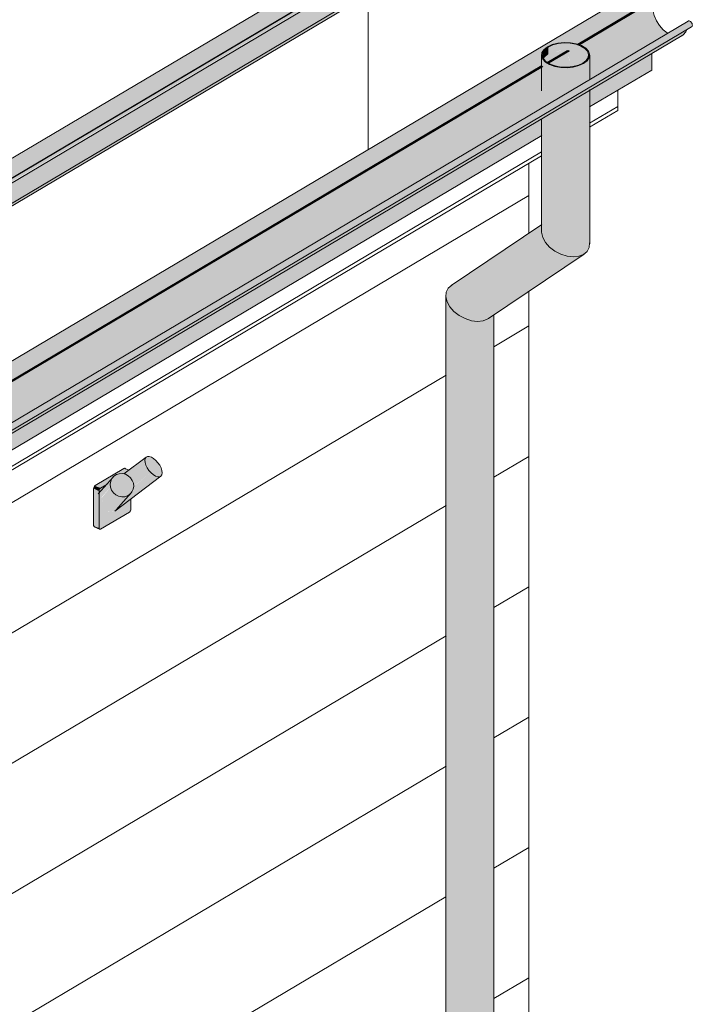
# Model space of a CAD drawing. Header units: centimetres. Extents: x 376 to 4434, y -323 to 48730.
# Tile 44 of 45: x 4249 to 4389, y 48153 to 48357. Entities that reach past the tile are written whole.
import ezdxf

# ---------------------------------------------------------------- set-up
doc = ezdxf.new("R2010")
doc.units = ezdxf.units.CM
for name, color, linetype, lineweight in [('A-GENM', 7, 'Continuous', 5), ('A-ROOF', 7, 'Continuous', 5), ('A-ROOF-OTLN', 7, 'Continuous', 5), ('A-ROOF-PATT', 7, 'Continuous', 50), ('A-WALL', 7, 'Continuous', 35), ('A-WALL-PATT', 7, 'Continuous', 35), ('P-PIPE', 7, 'Continuous', 5)]:
    doc.layers.add(name, color=color, linetype=linetype, lineweight=lineweight)

# ---------------------------------------------------------------- blocks, each defined once
blk = doc.blocks.new('Uchwyt na flagę - Typ 1-9009511-_3D_ Kopia 1')
at = {"layer": 'A-GENM', "true_color": 0x7f7f7f}
for points in [[(-6437.05, 48260.76), (-6433.45, 48263.5), (-6434.25, 48264.52), (-6434.7, 48265.61), (-6434.69, 48266.48), (-6434.76, 48266.55), (-6438.95, 48263.22), (-6438.49, 48263.04), (-6438.08, 48262.79), (-6437.44, 48262.08), (-6437.27, 48261.74), (-6437.09, 48261.13)], [(-6432.08, 48262.68), (-6431.38, 48262.87), (-6431.22, 48263.11), (-6431.15, 48263.49), (-6431.41, 48264.55), (-6432.03, 48265.59), (-6432.92, 48266.46), (-6433.88, 48266.88), (-6434.53, 48266.7), (-6434.69, 48266.48), (-6434.68, 48265.54), (-6434.5, 48265.02), (-6433.83, 48263.92), (-6433.45, 48263.5), (-6432.5, 48262.82)], [(-6443.92, 48260.33), (-6442.61, 48261.13), (-6440.91, 48262.93), (-6440.29, 48263.22), (-6440.05, 48263.3), (-6438.97, 48263.34), (-6438.2, 48263.98), (-6439.08, 48264.39), (-6445.04, 48260.85), (-6444.25, 48260.49)], [(-6443.71, 48258.43), (-6441.86, 48260.54), (-6441.85, 48261.56), (-6441.75, 48261.88), (-6441.6, 48262.25), (-6443.3, 48260.22), (-6443.57, 48259.49), (-6443.69, 48258.64)], [(-6439.55, 48258.5), (-6438.92, 48258.53), (-6438, 48258.93), (-6437.63, 48259.27), (-6437.24, 48259.89), (-6437.09, 48260.42), (-6437.09, 48261.13), (-6437.27, 48261.74), (-6437.52, 48262.19), (-6437.82, 48262.56), (-6438.57, 48263.08), (-6439.09, 48263.25), (-6439.59, 48263.32), (-6440.29, 48263.22), (-6440.91, 48262.93), (-6441.23, 48262.68), (-6441.6, 48262.21), (-6441.89, 48261.33), (-6441.92, 48261.1), (-6441.75, 48260.21), (-6441.47, 48259.67), (-6440.9, 48259.05), (-6440.41, 48258.76), (-6439.91, 48258.58), (-6439.68, 48258.53)], [(-6440.93, 48255.63), (-6440.04, 48256.24), (-6431.7, 48262.68), (-6432.08, 48262.68), (-6432.52, 48262.83), (-6433.45, 48263.5), (-6437.05, 48260.7), (-6437.26, 48259.85), (-6437.63, 48259.27), (-6440.76, 48255.77), (-6440.93, 48255.63)], [(-6438.16, 48263.96), (-6438.1, 48264.01), (-6438.2, 48263.98)], [(-6444.25, 48252.05), (-6444.25, 48259.71), (-6445.37, 48260.23), (-6445.37, 48252.57)], [(-6444.25, 48259.71), (-6444.15, 48260.07), (-6444.04, 48260.39), (-6445.13, 48260.79), (-6445.33, 48260.47), (-6445.33, 48260.21), (-6444.42, 48259.79)], [(-6443.92, 48251.82), (-6437.92, 48255.42), (-6437.63, 48255.98), (-6437.63, 48258.08), (-6441.31, 48255.4), (-6442.01, 48255.38), (-6442.34, 48255.49), (-6442.97, 48256.05), (-6443.28, 48256.55), (-6443.56, 48257.34), (-6443.69, 48258.3), (-6443.66, 48258.93), (-6443.57, 48259.49), (-6443.22, 48260.39), (-6443.15, 48260.53), (-6442.96, 48260.9), (-6443.92, 48260.33), (-6444.25, 48259.49), (-6444.25, 48252.05)], [(-6441.79, 48255.33), (-6441.16, 48255.49), (-6440.69, 48255.85), (-6438, 48258.93), (-6438.33, 48258.72), (-6439.36, 48258.51), (-6439.91, 48258.58), (-6440.43, 48258.77), (-6440.79, 48258.95), (-6441.48, 48259.69), (-6441.75, 48260.21), (-6441.85, 48260.5), (-6443.69, 48258.3), (-6443.51, 48257.14), (-6443.22, 48256.43), (-6442.86, 48255.91), (-6442.75, 48255.78), (-6442.01, 48255.38), (-6441.83, 48255.34)], [(-6444.2, 48251.86), (-6444.25, 48252.05), (-6445.36, 48252.47), (-6445.33, 48252.38), (-6444.24, 48251.88)]]:
    blk.add_hatch(color=8, dxfattribs=at).paths.add_polyline_path(points)
at = {"layer": 'A-GENM'}
for p, q in [((-6434.47, 48266.77), (-6439.09, 48263.25)), ((-6445.04, 48260.85), (-6439.08, 48264.39)), ((-6438.05, 48264.04), (-6438.87, 48264.42)), ((-6441.34, 48262.58), (-6444.43, 48259.14)), ((-6440.96, 48255.54), (-6431.44, 48262.8)), ((-6445.37, 48252.57), (-6445.37, 48260.23)), ((-6442.65, 48261.08), (-6443.92, 48260.33)), ((-6444.25, 48259.71), (-6444.25, 48252.05)), ((-6440.71, 48255.8), (-6437.62, 48259.24)), ((-6437.63, 48255.98), (-6437.63, 48258.08)), ((-6443.92, 48251.82), (-6437.96, 48255.35)), ((-6445.25, 48252.31), (-6444.13, 48251.79))]:
    blk.add_line(p, q, dxfattribs=at)
for points in [[(-6432.46, 48266.07, 0), (-6432.92, 48266.46, 0), (-6433.39, 48266.74, 0), (-6433.83, 48266.89, 0), (-6434.21, 48266.89, 0), (-6434.5, 48266.75, 0), (-6434.69, 48266.48, 0), (-6434.76, 48266.09, 0), (-6434.7, 48265.61, 0), (-6434.53, 48265.07, 0), (-6434.25, 48264.52, 0), (-6433.88, 48263.98, 0), (-6433.45, 48263.5, 0)], [(-6439.08, 48264.39, 0), (-6438.99, 48264.43, 0), (-6438.91, 48264.43, 0), (-6438.85, 48264.4, 0), (-6438.79, 48264.35, 0)], [(-6433.45, 48263.5, 0), (-6432.99, 48263.11, 0), (-6432.52, 48262.83, 0), (-6432.08, 48262.68, 0), (-6431.7, 48262.68, 0), (-6431.41, 48262.82, 0), (-6431.22, 48263.1, 0), (-6431.15, 48263.49, 0), (-6431.21, 48263.97, 0), (-6431.38, 48264.5, 0), (-6431.66, 48265.05, 0), (-6432.03, 48265.59, 0), (-6432.46, 48266.07, 0)], [(-6437.11, 48261.33, 0), (-6437.34, 48261.93, 0), (-6437.71, 48262.47, 0), (-6438.2, 48262.89, 0), (-6438.78, 48263.19, 0), (-6439.41, 48263.32, 0), (-6440.05, 48263.3, 0), (-6440.64, 48263.11, 0), (-6441.16, 48262.77, 0), (-6441.56, 48262.3, 0), (-6441.82, 48261.74, 0), (-6441.92, 48261.13, 0), (-6441.85, 48260.5, 0)], [(-6445.37, 48260.23, 0), (-6445.36, 48260.35, 0), (-6445.33, 48260.47, 0), (-6445.28, 48260.59, 0), (-6445.21, 48260.7, 0), (-6445.13, 48260.79, 0), (-6445.04, 48260.85, 0)], [(-6443.92, 48260.33, 0), (-6444, 48260.27, 0), (-6444.08, 48260.18, 0), (-6444.15, 48260.07, 0), (-6444.2, 48259.95, 0), (-6444.24, 48259.83, 0), (-6444.25, 48259.71, 0)], [(-6441.85, 48260.5, 0), (-6441.63, 48259.89, 0), (-6441.26, 48259.36, 0), (-6440.76, 48258.93, 0), (-6440.18, 48258.64, 0), (-6439.55, 48258.5, 0), (-6438.92, 48258.53, 0), (-6438.33, 48258.72, 0), (-6437.81, 48259.06, 0), (-6437.41, 48259.52, 0), (-6437.15, 48260.08, 0), (-6437.05, 48260.7, 0), (-6437.11, 48261.33, 0)], [(-6437.96, 48255.35, 0), (-6437.87, 48255.42, 0), (-6437.79, 48255.51, 0), (-6437.72, 48255.62, 0), (-6437.67, 48255.74, 0), (-6437.64, 48255.86, 0), (-6437.63, 48255.98, 0)], [(-6445.21, 48252.3, 0), (-6445.28, 48252.33, 0), (-6445.33, 48252.38, 0), (-6445.36, 48252.47, 0), (-6445.37, 48252.57, 0)], [(-6444.25, 48252.05, 0), (-6444.24, 48251.94, 0), (-6444.2, 48251.86, 0), (-6444.15, 48251.8, 0), (-6444.08, 48251.78, 0), (-6444, 48251.78, 0), (-6443.92, 48251.82, 0)]]:
    blk.add_polyline3d(points, dxfattribs=at)
blk = doc.blocks.new('Construction_Roof-Accessories_Lindab_SNO_KOTEGL - Construction_Roof-Accessories_Lindab_SNO-V23-_3D_ Kopia 1')
at = {"layer": 'A-GENM', "true_color": 0x383e42}
for points in [[(-6483.93, 48311.8), (-6364.71, 48382.52), (-6367.15, 48384.98), (-6486.37, 48314.26), (-6484.27, 48312.14)], [(-6483.13, 48311.52), (-6363.91, 48382.24), (-6364.02, 48382.86), (-6483.24, 48312.14), (-6483.15, 48311.63)], [(-6483.22, 48311.23), (-6363.91, 48382.11), (-6363.91, 48382.24), (-6483.13, 48311.4), (-6483.17, 48311.28)], [(-6488.55, 48303.84), (-6369.33, 48374.56), (-6371.64, 48377.42), (-6490.86, 48306.7), (-6489.66, 48305.21)], [(-6488.5, 48303.28), (-6369.2, 48374.14), (-6369.27, 48374.48), (-6369.35, 48374.55), (-6488.49, 48303.75), (-6488.44, 48303.37), (-6488.49, 48303.29)], [(-6486.37, 48314.26), (-6394.43, 48368.97), (-6486.41, 48314.29), (-6486.39, 48314.28)]]:
    blk.add_hatch(color=250, dxfattribs=at).paths.add_polyline_path(points)
at = {"layer": 'A-GENM', "color": 250, "true_color": 0x2a2a2a}
for p, q in [((-6367.35, 48385.04), (-6486.57, 48314.32)), ((-6367.15, 48384.98), (-6364.71, 48382.52)), ((-6483.33, 48312.16), (-6364.11, 48382.88)), ((-6483.24, 48312.14), (-6364.02, 48382.86)), ((-6364.11, 48382.88), (-6364.02, 48382.86)), ((-6364.02, 48382.86), (-6363.91, 48382.24)), ((-6483.23, 48311.23), (-6364.01, 48381.95)), ((-6371.65, 48377.44), (-6369.33, 48374.56)), ((-6488.55, 48303.84), (-6369.33, 48374.56)), ((-6488.52, 48303.27), (-6369.3, 48373.99)), ((-6483.93, 48311.8), (-6486.37, 48314.26)), ((-6483.24, 48312.14), (-6483.33, 48312.16)), ((-6483.13, 48311.52), (-6483.24, 48312.14)), ((-6488.55, 48303.84), (-6490.87, 48306.72))]:
    blk.add_line(p, q, dxfattribs=at)
for points in [[(-6367.36, 48385.03, 0), (-6367.32, 48385.05, 0), (-6367.28, 48385.05, 0), (-6367.24, 48385.04, 0), (-6367.19, 48385.02, 0), (-6367.15, 48384.98, 0)], [(-6363.91, 48382.24, 0), (-6363.91, 48382.15, 0), (-6363.92, 48382.07, 0), (-6363.95, 48382.01, 0), (-6364, 48381.96, 0), (-6364.01, 48381.95, 0)], [(-6369.33, 48374.56, 0), (-6369.27, 48374.48, 0), (-6369.23, 48374.38, 0), (-6369.2, 48374.29, 0), (-6369.2, 48374.2, 0), (-6369.21, 48374.11, 0), (-6369.24, 48374.05, 0), (-6369.28, 48374, 0), (-6369.3, 48373.99, 0)], [(-6486.37, 48314.26, 0), (-6486.41, 48314.29, 0), (-6486.46, 48314.32, 0), (-6486.5, 48314.33, 0), (-6486.54, 48314.33, 0), (-6486.58, 48314.31, 0)], [(-6483.23, 48311.23, 0), (-6483.22, 48311.23, 0), (-6483.17, 48311.28, 0), (-6483.14, 48311.35, 0), (-6483.13, 48311.43, 0), (-6483.13, 48311.52, 0)], [(-6488.52, 48303.27, 0), (-6488.5, 48303.28, 0), (-6488.46, 48303.32, 0), (-6488.43, 48303.39, 0), (-6488.42, 48303.47, 0), (-6488.42, 48303.56, 0), (-6488.45, 48303.66, 0), (-6488.49, 48303.75, 0), (-6488.55, 48303.84, 0)]]:
    blk.add_polyline3d(points, dxfattribs=at)
blk = doc.blocks.new('ARu Rura spustowa okrągła ___FK_04_0 - Na ziemię _φ10_-9218120-_3D_ Kopia 1')
at = {"layer": 'P-PIPE', "true_color": 0x383e42}
h = blk.add_hatch(color=250, dxfattribs=at)
h.paths.add_polyline_path([(-6347.14, 48347.49), (-6345.31, 48347.76), (-6344.27, 48348.11), (-6343.44, 48348.57), (-6342.89, 48349.05), (-6342.54, 48349.61), (-6342.49, 48350.37), (-6342.89, 48351.14), (-6343.63, 48351.77), (-6344.58, 48352.23), (-6345.88, 48352.57), (-6346.61, 48352.68), (-6347.75, 48352.72), (-6349.42, 48352.49), (-6350.61, 48352.11), (-6351.28, 48351.77), (-6351.95, 48351.23), (-6352.35, 48350.61), (-6352.44, 48349.95), (-6352.1, 48349.18), (-6351.39, 48348.52), (-6350.34, 48347.99), (-6349.12, 48347.66), (-6348.4, 48347.54), (-6347.31, 48347.5)])
h.paths.add_polyline_path([(-6347.15, 48347.59), (-6349.07, 48347.76), (-6350.23, 48348.08), (-6351.11, 48348.51), (-6351.61, 48348.9), (-6352.06, 48349.47), (-6352.24, 48349.95), (-6352.15, 48350.61), (-6351.72, 48351.25), (-6351.04, 48351.77), (-6349.76, 48352.29), (-6348.97, 48352.49), (-6347.74, 48352.62), (-6345.83, 48352.45), (-6344.7, 48352.15), (-6343.94, 48351.79), (-6343.16, 48351.2), (-6342.89, 48350.91), (-6342.66, 48350.26), (-6342.76, 48349.59), (-6343.21, 48348.94), (-6344.27, 48348.25), (-6345.31, 48347.88), (-6346.61, 48347.65), (-6347.14, 48347.6)])
for points in [[(-6346.1, 48347.7), (-6345.31, 48347.88), (-6344.27, 48348.25), (-6343.51, 48348.71), (-6342.97, 48349.26), (-6342.74, 48349.61), (-6342.71, 48350.4), (-6342.92, 48350.94), (-6343.54, 48351.56), (-6344.7, 48352.15), (-6345.83, 48352.45), (-6346.61, 48352.58), (-6348.19, 48352.57), (-6349.03, 48352.48), (-6350.21, 48352.16), (-6351.04, 48351.77), (-6351.04, 48350.26), (-6349.68, 48350.8), (-6348.97, 48350.98), (-6347.08, 48351.08), (-6347.02, 48350.94), (-6346.61, 48351.06), (-6346.54, 48351.03), (-6346.82, 48350.08), (-6346.61, 48348.79), (-6346.11, 48347.72)], [(-6352, 48349.32), (-6351.61, 48349.81), (-6351.04, 48350.26), (-6351.04, 48351.77), (-6351.93, 48350.94), (-6352.15, 48350.61), (-6352.16, 48349.75), (-6352.06, 48349.47)], [(-6365.72, 48294.89), (-6364.47, 48295.05), (-6363.36, 48295.55), (-6343.7, 48308.77), (-6344.86, 48308.37), (-6345.86, 48308.26), (-6347.14, 48308.41), (-6348.98, 48309.11), (-6350.09, 48309.79), (-6350.76, 48310.31), (-6351.61, 48311.28), (-6352.29, 48312.75), (-6352.44, 48313.36), (-6352.44, 48314.94), (-6371.79, 48301.78), (-6372.21, 48300.96), (-6372.3, 48299.99), (-6372.05, 48298.96), (-6371.48, 48297.92), (-6370.62, 48296.94), (-6369.54, 48296.1), (-6368.31, 48295.46), (-6366.79, 48295.02)], [(-6372.05, 48097.53), (-6370.62, 48097.96), (-6367.11, 48099.48), (-6364.55, 48100.76), (-6363.57, 48101.4), (-6363.57, 48295.41), (-6364.55, 48295.02), (-6365.72, 48294.89), (-6367.11, 48295.08), (-6368.84, 48295.74), (-6369.96, 48296.43), (-6370.91, 48297.27), (-6371.61, 48298.15), (-6372.05, 48298.96), (-6372.3, 48299.99), (-6372.3, 48097.55), (-6372.1, 48097.53)], [(-6363.57, 48101.32), (-6362.37, 48102.21), (-6362.32, 48102.3), (-6362.41, 48296.18), (-6363.57, 48295.41), (-6363.57, 48101.4)]]:
    blk.add_hatch(color=250, dxfattribs=at).paths.add_polyline_path(points)
h = blk.add_hatch(color=250, dxfattribs=at)
h.paths.add_polyline_path([(-6345.86, 48308.26), (-6344.57, 48308.43), (-6343.7, 48308.77), (-6343.7, 48342.06), (-6352.28, 48336.97), (-6352.3, 48333.51), (-6352.44, 48333.43), (-6352.33, 48312.9), (-6352.19, 48312.32), (-6351.3, 48310.93), (-6350.4, 48310.03), (-6349.31, 48309.28), (-6347.82, 48308.63), (-6346.61, 48308.35)])
h.paths.add_polyline_path([(-6349.46, 48340.89), (-6343.7, 48344.41), (-6343.7, 48348.37), (-6344.69, 48347.92), (-6346.61, 48347.54), (-6347.36, 48347.5), (-6349.16, 48347.67), (-6350.34, 48347.99), (-6351.24, 48348.43), (-6351.61, 48348.66), (-6352.21, 48349.35), (-6352.44, 48349.62), (-6352.33, 48348.14), (-6352.19, 48347.47), (-6352.21, 48345.83), (-6352.07, 48344.67), (-6351.61, 48343.04), (-6350.9, 48341.9), (-6350.56, 48341.52), (-6349.6, 48340.91)])
h = blk.add_hatch(color=250, dxfattribs=at)
h.paths.add_polyline_path([(-6343.7, 48308.77), (-6342.89, 48309.55), (-6342.52, 48310.45), (-6342.46, 48311.37), (-6342.55, 48342.74), (-6343.7, 48342.06), (-6343.7, 48309.04)])
h.paths.add_polyline_path([(-6343.7, 48344.3), (-6342.46, 48345.18), (-6342.55, 48349.59), (-6342.97, 48348.94), (-6343.7, 48348.29), (-6343.7, 48344.41)])
at = {"layer": 'P-PIPE'}
for p, q in [((-6352.45, 48350.11), (-6352.45, 48342.7)), ((-6342.45, 48345.03), (-6342.45, 48350.11)), ((-6342.45, 48310.95), (-6342.45, 48343)), ((-6352.45, 48336.88), (-6352.45, 48313.6)), ((-6352.36, 48314.99), (-6371.2, 48302.32)), ((-6363.42, 48295.5), (-6343.56, 48308.86)), ((-6372.31, 48300.23), (-6372.31, 48097.58)), ((-6363.57, 48295.41), (-6363.42, 48295.5)), ((-6362.31, 48102.27), (-6362.31, 48296.27))]:
    blk.add_line(p, q, dxfattribs=at)
for points in [[(-6343.7, 48348.37, 0), (-6342.97, 48348.94, 0), (-6342.55, 48349.59, 0), (-6342.46, 48350.27, 0), (-6342.71, 48350.94, 0), (-6343.28, 48351.56, 0), (-6344.13, 48352.07, 0), (-6345.22, 48352.45, 0), (-6346.45, 48352.68, 0), (-6347.75, 48352.72, 0), (-6349.03, 48352.59, 0), (-6350.21, 48352.29, 0), (-6351.19, 48351.84, 0)], [(-6351.04, 48351.77, 0), (-6350.1, 48352.21, 0), (-6348.97, 48352.49, 0), (-6347.74, 48352.62, 0), (-6346.49, 48352.57, 0), (-6345.31, 48352.36, 0), (-6344.27, 48351.99, 0), (-6343.44, 48351.5, 0), (-6342.89, 48350.91, 0), (-6342.66, 48350.26, 0), (-6342.74, 48349.61, 0), (-6343.15, 48348.98, 0), (-6343.85, 48348.44, 0)], [(-6351.19, 48351.84, 0), (-6351.92, 48351.28, 0), (-6352.35, 48350.63, 0), (-6352.44, 48349.95, 0), (-6352.19, 48349.27, 0), (-6351.61, 48348.66, 0), (-6350.76, 48348.14, 0), (-6349.68, 48347.76, 0), (-6348.44, 48347.54, 0), (-6347.14, 48347.49, 0), (-6345.86, 48347.62, 0), (-6344.69, 48347.92, 0), (-6343.7, 48348.37, 0)], [(-6343.85, 48348.44, 0), (-6344.8, 48348.01, 0), (-6345.92, 48347.72, 0), (-6347.15, 48347.59, 0), (-6348.4, 48347.64, 0), (-6349.59, 48347.85, 0), (-6350.63, 48348.22, 0), (-6351.45, 48348.72, 0), (-6352, 48349.31, 0), (-6352.24, 48349.95, 0), (-6352.15, 48350.61, 0), (-6351.74, 48351.23, 0), (-6351.04, 48351.77, 0)], [(-6352.45, 48313.6, 0), (-6352.44, 48313.36, 0), (-6352.19, 48312.32, 0), (-6351.61, 48311.28, 0), (-6350.76, 48310.31, 0), (-6349.68, 48309.47, 0), (-6348.44, 48308.82, 0), (-6347.14, 48308.41, 0), (-6345.86, 48308.26, 0), (-6344.69, 48308.39, 0), (-6343.7, 48308.77, 0)], [(-6343.7, 48308.77, 0), (-6342.97, 48309.4, 0), (-6342.55, 48310.23, 0), (-6342.46, 48311.19, 0)], [(-6371.06, 48302.41, 0), (-6371.79, 48301.78, 0), (-6372.21, 48300.96, 0), (-6372.3, 48299.99, 0), (-6372.05, 48298.96, 0), (-6371.48, 48297.92, 0), (-6370.62, 48296.94, 0), (-6369.54, 48296.1, 0), (-6368.31, 48295.46, 0), (-6367, 48295.04, 0), (-6365.72, 48294.89, 0), (-6364.55, 48295.02, 0), (-6363.57, 48295.41, 0)]]:
    blk.add_polyline3d(points, dxfattribs=at)

msp = doc.modelspace()

# ---------------------------------------------------------------- hatches: boundary and pattern name
at = {"layer": 'A-ROOF-OTLN', "true_color": 0x383e42}
h = msp.add_hatch(color=250, dxfattribs=at)
h.paths.add_polyline_path([(3629.69, 47915.77), (4357.83, 48347.76), (4357.77, 48347.83), (3629.54, 47915.84)])
h.paths.add_polyline_path([(4359.05, 48348.43), (4363.41, 48351.06), (4363.23, 48351.07), (4358.91, 48348.51)])
h.paths.add_polyline_path([(4365.45, 48352.23), (4380.8, 48361.34), (4380.65, 48361.41), (4365.28, 48352.29), (4365.44, 48352.23)])
h = msp.add_hatch(color=250, dxfattribs=at)
h.paths.add_polyline_path([(3634.3, 47908.5), (3635.18, 47908.62), (3635.96, 47909.13), (3636.41, 47909.82), (3636.65, 47910.67), (3636.75, 47911.23), (3636.87, 47911.28), (3636.97, 47911.42), (3637.1, 47911.63), (3637.1, 47911.73), (3649.44, 47919.16), (3648.91, 47920.02), (3648.67, 47921.68), (3648.78, 47924.16), (3649.37, 47924.92), (3650.07, 47925.42), (3651.02, 47925.83), (3652.48, 47926.14), (3653.37, 47926.23), (3655.38, 47926.05), (3656.53, 47925.74), (3657.11, 47925.5), (3657.89, 47925.01), (3658.54, 47924.45), (4360.42, 48340.91), (4360.34, 48340.95), (4359.26, 48341.71), (4358.4, 48343.04), (4357.95, 48344.67), (4357.81, 48345.86), (4357.83, 48347.71), (3629.69, 47915.77), (3629.54, 47914.48), (3629.57, 47913.82), (3629.85, 47912.7), (3630.35, 47911.58), (3631.03, 47910.55), (3631.88, 47909.66), (3632.96, 47908.92), (3633.43, 47908.69), (3633.94, 47908.58)])
h.paths.add_polyline_path([(3652.97, 47921.14), (3655.63, 47922.83), (3652.14, 47924.21), (3651.53, 47924.27), (3651.01, 47924.45), (3650, 47924.16), (3649.37, 47923.47), (3649.14, 47922.78), (3649.76, 47922.17), (3650.71, 47921.65), (3652.04, 47921.27), (3652.93, 47921.14)])
h.paths.add_polyline_path([(4367.56, 48345.04), (4383.66, 48354.7), (4382.47, 48355.75), (4382.04, 48356.24), (4381.4, 48357.24), (4380.8, 48358.88), (4380.68, 48359.4), (4380.68, 48360.68), (4380.68, 48361.26), (4365.45, 48352.23), (4366.22, 48351.87), (4367, 48351.28), (4367.36, 48350.81), (4367.56, 48350.26), (4367.56, 48345.15)])
h.paths.add_polyline_path([(4362.87, 48347.59), (4363.91, 48347.72), (4363.53, 48348.51), (4363.28, 48349.1), (4363.2, 48350.1), (4363.41, 48351.01), (4359.05, 48348.43), (4359.81, 48348.07), (4361.04, 48347.74), (4362.15, 48347.62), (4362.83, 48347.6)])
msp.add_hatch(color=250, dxfattribs=at).paths.add_polyline_path([(3637.6, 47910.41), (4388.85, 48356.18), (4388.8, 48356.65), (4388.48, 48357.07), (4388.08, 48357.2), (4387.4, 48356.81), (3637.1, 47911.63), (3637.49, 47911.39), (3637.74, 47910.92), (3637.68, 47910.49), (3637.64, 47910.45)])
h = msp.add_hatch(color=250, dxfattribs=at)
h.paths.add_polyline_path([(3635.88, 47908.76), (3653.35, 47919.12), (3654.32, 47919.99), (3654.55, 47920.46), (3637.74, 47910.61), (3637.68, 47910.69), (3637.33, 47910.54), (3637.33, 47910.63), (3637.74, 47910.92), (3637.46, 47911.42), (3637.33, 47911.45), (3636.86, 47911.17), (3636.59, 47909.81), (3636.21, 47909.13), (3636.03, 47908.92)])
h.paths.add_polyline_path([(3656.36, 47921.54), (3657.41, 47922.06), (3657.14, 47922), (3656.43, 47921.58)])
h.paths.add_polyline_path([(3658.65, 47922.27), (4387.13, 48354.48), (4387.53, 48354.93), (4387.71, 48355.38), (3658.6, 47922.87), (3658.65, 47922.38)])
at = {"layer": 'A-ROOF-PATT', "lineweight": 5}
h = msp.add_hatch(dxfattribs=at)
h.set_pattern_fill('FP_22', color=256, style=0, pattern_type=2)
h.set_pattern_definition([(90, (-7583.53, 41453.13), (-111.262, 27.33), [])])
h.paths.add_polyline_path([(3628.93, 47919.62), (4373.35, 48361.34), (4062.65, 48709.25), (3318.16, 48267.62), (3625.62, 47923.33)])
h.paths.add_polyline_path([(3625.41, 47949.66), (3625.41, 47949.8), (3625.25, 47949.74), (3624.77, 47949.79), (3625.3, 47950.18), (3622.73, 47953.55), (3622.77, 47953.84), (3627.39, 47960.59), (3627.55, 47960.83), (3638.01, 47967.03), (3632.87, 47972.79), (3634.76, 47973.79), (3643.86, 47978.48), (3644.42, 47978.32), (3644.58, 47978.41), (3647.95, 47974.53), (3647.81, 47974.45), (3647.95, 47973.81), (3648.07, 47973.8), (3647.19, 47972.48), (3717.49, 48014.18), (3712.35, 48019.94), (3714.42, 48021.03), (3723.34, 48025.63), (3723.9, 48025.46), (3724.06, 48025.56), (3727.43, 48021.68), (3727.3, 48021.6), (3727.43, 48020.95), (3727.55, 48020.95), (3726.67, 48019.63), (3757.23, 48037.75), (3752.09, 48043.51), (3753.98, 48044.52), (3763.08, 48049.2), (3763.64, 48049.04), (3763.8, 48049.13), (3767.17, 48045.25), (3767.04, 48045.17), (3767.17, 48044.53), (3767.29, 48044.52), (3766.41, 48043.2), (3836.71, 48084.9), (3831.57, 48090.66), (3833.46, 48091.66), (3842.57, 48096.35), (3843.12, 48096.19), (3843.28, 48096.28), (3846.65, 48092.4), (3846.52, 48092.32), (3846.65, 48091.68), (3846.77, 48091.67), (3845.89, 48090.35), (3876.45, 48108.48), (3871.31, 48114.23), (3873.2, 48115.24), (3882.31, 48119.92), (3882.86, 48119.76), (3883.02, 48119.86), (3886.39, 48115.98), (3886.26, 48115.9), (3886.39, 48115.25), (3886.51, 48115.24), (3885.63, 48113.92), (3955.93, 48155.62), (3950.79, 48161.38), (3952.68, 48162.39), (3961.79, 48167.07), (3962.34, 48166.91), (3962.5, 48167), (3965.87, 48163.12), (3965.76, 48162.95), (3965.87, 48162.4), (3965.99, 48162.39), (3965.11, 48161.07), (3995.67, 48179.2), (3990.53, 48184.95), (3992.42, 48185.96), (4001.53, 48190.64), (4002.08, 48190.48), (4002.24, 48190.58), (4005.61, 48186.7), (4005.48, 48186.62), (4005.61, 48185.97), (4005.73, 48185.96), (4004.85, 48184.65), (4075.15, 48226.35), (4070.01, 48232.1), (4071.9, 48233.11), (4081.01, 48237.79), (4081.56, 48237.63), (4081.73, 48237.73), (4085.09, 48233.85), (4084.96, 48233.77), (4085.09, 48233.12), (4085.21, 48233.11), (4084.33, 48231.79), (4114.89, 48249.92), (4109.75, 48255.68), (4111.64, 48256.68), (4120.75, 48261.37), (4121.3, 48261.2), (4121.47, 48261.3), (4124.83, 48257.42), (4124.7, 48257.34), (4124.83, 48256.69), (4124.95, 48256.69), (4124.3, 48255.51), (4194.37, 48297.07), (4189.23, 48302.82), (4191.12, 48303.83), (4200.23, 48308.51), (4200.78, 48308.35), (4200.95, 48308.45), (4204.32, 48304.57), (4204.18, 48304.49), (4204.32, 48303.84), (4204.43, 48303.84), (4203.55, 48302.52), (4234.11, 48320.64), (4228.97, 48326.4), (4230.86, 48327.4), (4239.97, 48332.09), (4240.52, 48331.93), (4240.69, 48332.02), (4244.06, 48328.14), (4243.92, 48328.06), (4244.06, 48327.42), (4244.17, 48327.41), (4243.29, 48326.09), (4313.59, 48367.79), (4308.45, 48373.55), (4310.34, 48374.55), (4319.45, 48379.24), (4320, 48379.07), (4320.17, 48379.17), (4323.54, 48375.29), (4323.4, 48375.21), (4323.54, 48374.56), (4323.65, 48374.56), (4322.78, 48373.24), (4342.83, 48385.02), (4342.91, 48384.94), (4345.31, 48382.52), (4346, 48382.86), (4346.07, 48382.01), (4345.7, 48381.77), (4338.38, 48377.42), (4340.82, 48374.29), (4340.73, 48374), (3625.46, 47949.69)])
h.paths.add_polyline_path([(3640.75, 47968.66), (3641.83, 47969.3), (3641.67, 47969.95), (3641.13, 47970.7), (3640.67, 47971.02), (3640.12, 47971.08), (3639.72, 47970.78), (3639.76, 47970.6), (3639.82, 47970.63), (3639.86, 47969.89), (3640.18, 47969.21), (3640.66, 47968.71)])
h.paths.add_polyline_path([(3642.91, 47971.17), (3643.41, 47971.29), (3643.68, 47971.74), (3643.66, 47972.41), (3643.35, 47973.12), (3642.76, 47973.71), (3642.26, 47973.91), (3641.76, 47973.79), (3641.49, 47973.34), (3641.69, 47973.45), (3641.71, 47972.78), (3642.06, 47972.03), (3642.62, 47971.48), (3642.74, 47971.31), (3642.7, 47971.22), (3642.86, 47971.18)])
h.paths.add_polyline_path([(3644.79, 47973.98), (3645.28, 47974.1), (3645.55, 47974.56), (3645.53, 47975.23), (3645.23, 47975.93), (3644.71, 47976.48), (3644.13, 47976.73), (3643.64, 47976.61), (3643.36, 47976.15), (3643.55, 47976.15), (3643.58, 47975.6), (3643.95, 47974.82), (3644.5, 47974.29), (3644.7, 47974.18), (3644.5, 47974.06), (3644.73, 47974)])
h.paths.add_polyline_path([(3720.23, 48015.81), (3721.31, 48016.45), (3721.11, 48017.17), (3720.61, 48017.85), (3720.15, 48018.16), (3719.6, 48018.23), (3719.2, 48017.93), (3719.24, 48017.75), (3719.3, 48017.78), (3719.32, 48017.11), (3719.66, 48016.36), (3720.14, 48015.86)])
h.paths.add_polyline_path([(3722.39, 48018.32), (3722.89, 48018.44), (3723.16, 48018.89), (3723.14, 48019.56), (3722.83, 48020.27), (3722.32, 48020.82), (3721.74, 48021.06), (3721.24, 48020.94), (3720.97, 48020.48), (3721.17, 48020.6), (3721.19, 48019.93), (3721.54, 48019.18), (3722.1, 48018.63), (3722.22, 48018.46), (3722.18, 48018.37), (3722.34, 48018.33)])
h.paths.add_polyline_path([(3724.27, 48021.13), (3724.76, 48021.25), (3725.03, 48021.71), (3725.01, 48022.38), (3724.71, 48023.08), (3724.19, 48023.63), (3723.61, 48023.88), (3723.12, 48023.76), (3722.84, 48023.3), (3723.03, 48023.3), (3723.06, 48022.75), (3723.46, 48021.94), (3723.98, 48021.44), (3724.18, 48021.33), (3723.98, 48021.21), (3724.22, 48021.14)])
h.paths.add_polyline_path([(3759.97, 48039.38), (3761.05, 48040.02), (3760.89, 48040.68), (3760.35, 48041.43), (3759.89, 48041.74), (3759.34, 48041.8), (3758.94, 48041.5), (3758.98, 48041.32), (3759.04, 48041.36), (3759.06, 48040.69), (3759.41, 48039.93), (3759.88, 48039.43)])
h.paths.add_polyline_path([(3762.13, 48041.89), (3762.63, 48042.01), (3762.9, 48042.47), (3762.88, 48043.14), (3762.57, 48043.84), (3761.98, 48044.43), (3761.48, 48044.64), (3760.98, 48044.52), (3760.71, 48044.06), (3760.91, 48044.18), (3760.93, 48043.51), (3761.28, 48042.75), (3761.84, 48042.2), (3761.96, 48042.04), (3761.92, 48041.95), (3762.08, 48041.9)])
h.paths.add_polyline_path([(3764.01, 48044.7), (3764.5, 48044.83), (3764.77, 48045.28), (3764.75, 48045.95), (3764.45, 48046.66), (3763.93, 48047.21), (3763.35, 48047.45), (3762.86, 48047.33), (3762.58, 48046.87), (3762.77, 48046.87), (3762.8, 48046.32), (3763.15, 48045.57), (3763.72, 48045.02), (3763.92, 48044.9), (3763.72, 48044.78), (3763.96, 48044.72)])
h.paths.add_polyline_path([(3839.45, 48086.53), (3840.53, 48087.17), (3840.33, 48087.89), (3839.83, 48088.57), (3839.38, 48088.89), (3838.82, 48088.95), (3838.42, 48088.65), (3838.46, 48088.47), (3838.52, 48088.5), (3838.54, 48087.83), (3838.89, 48087.08), (3839.36, 48086.58)])
h.paths.add_polyline_path([(3841.61, 48089.04), (3842.11, 48089.16), (3842.38, 48089.62), (3842.36, 48090.29), (3842.05, 48090.99), (3841.54, 48091.54), (3840.96, 48091.78), (3840.46, 48091.66), (3840.19, 48091.21), (3840.39, 48091.32), (3840.41, 48090.65), (3840.8, 48089.85), (3841.32, 48089.35), (3841.44, 48089.18), (3841.4, 48089.09), (3841.56, 48089.05)])
h.paths.add_polyline_path([(3843.49, 48091.85), (3843.98, 48091.97), (3844.25, 48092.43), (3844.21, 48093.16), (3843.93, 48093.8), (3843.41, 48094.35), (3842.83, 48094.6), (3842.34, 48094.48), (3842.07, 48094.02), (3842.25, 48094.02), (3842.28, 48093.47), (3842.68, 48092.66), (3843.2, 48092.16), (3843.4, 48092.05), (3843.2, 48091.93), (3843.44, 48091.87)])
h.paths.add_polyline_path([(3879.19, 48110.1), (3880.27, 48110.74), (3880.11, 48111.4), (3879.57, 48112.15), (3879.12, 48112.46), (3878.56, 48112.52), (3878.16, 48112.23), (3878.2, 48112.04), (3878.26, 48112.08), (3878.28, 48111.41), (3878.63, 48110.65), (3879.1, 48110.16)])
h.paths.add_polyline_path([(3881.35, 48112.61), (3881.85, 48112.73), (3882.12, 48113.19), (3882.1, 48113.86), (3881.79, 48114.56), (3881.21, 48115.15), (3880.7, 48115.36), (3880.2, 48115.24), (3879.93, 48114.78), (3880.13, 48114.9), (3880.15, 48114.23), (3880.5, 48113.47), (3881.06, 48112.92), (3881.18, 48112.76), (3881.14, 48112.67), (3881.3, 48112.63)])
h.paths.add_polyline_path([(3883.23, 48115.43), (3883.72, 48115.55), (3884, 48116), (3883.98, 48116.67), (3883.67, 48117.38), (3883.15, 48117.93), (3882.57, 48118.17), (3882.08, 48118.05), (3881.81, 48117.6), (3881.99, 48117.6), (3882.02, 48117.04), (3882.37, 48116.29), (3882.94, 48115.74), (3883.14, 48115.62), (3882.94, 48115.51), (3883.18, 48115.44)])
h.paths.add_polyline_path([(3958.67, 48157.25), (3959.75, 48157.89), (3959.55, 48158.61), (3959.05, 48159.3), (3958.6, 48159.61), (3958.04, 48159.67), (3957.64, 48159.37), (3957.68, 48159.19), (3957.74, 48159.23), (3957.76, 48158.56), (3958.11, 48157.8), (3958.58, 48157.3)])
h.paths.add_polyline_path([(3960.83, 48159.76), (3961.33, 48159.88), (3961.6, 48160.34), (3961.58, 48161.01), (3961.27, 48161.71), (3960.76, 48162.26), (3960.18, 48162.51), (3959.69, 48162.39), (3959.41, 48161.93), (3959.61, 48162.05), (3959.63, 48161.38), (3959.98, 48160.62), (3960.55, 48160.07), (3960.66, 48159.91), (3960.62, 48159.82), (3960.78, 48159.77)])
h.paths.add_polyline_path([(3962.71, 48162.58), (3963.2, 48162.7), (3963.48, 48163.15), (3963.46, 48163.82), (3963.15, 48164.53), (3962.63, 48165.08), (3962.05, 48165.32), (3961.56, 48165.2), (3961.29, 48164.74), (3961.47, 48164.74), (3961.5, 48164.19), (3961.9, 48163.38), (3962.42, 48162.89), (3962.62, 48162.77), (3962.42, 48162.65), (3962.66, 48162.59)])
h.paths.add_polyline_path([(3998.41, 48180.83), (3999.49, 48181.47), (3999.33, 48182.12), (3998.79, 48182.87), (3998.34, 48183.18), (3997.78, 48183.25), (3997.38, 48182.95), (3997.42, 48182.77), (3997.48, 48182.8), (3997.5, 48182.13), (3997.85, 48181.38), (3998.32, 48180.88)])
h.paths.add_polyline_path([(4000.57, 48183.33), (4001.07, 48183.45), (4001.34, 48183.91), (4001.32, 48184.58), (4001.01, 48185.28), (4000.43, 48185.88), (3999.92, 48186.08), (3999.43, 48185.96), (3999.15, 48185.5), (3999.35, 48185.62), (3999.37, 48184.95), (3999.72, 48184.2), (4000.29, 48183.64), (4000.4, 48183.48), (4000.36, 48183.39), (4000.52, 48183.35)])
h.paths.add_polyline_path([(4002.45, 48186.15), (4002.94, 48186.27), (4003.22, 48186.73), (4003.2, 48187.4), (4002.89, 48188.1), (4002.37, 48188.65), (4001.79, 48188.9), (4001.3, 48188.78), (4001.03, 48188.32), (4001.21, 48188.32), (4001.24, 48187.77), (4001.59, 48187.01), (4002.16, 48186.46), (4002.36, 48186.35), (4002.16, 48186.23), (4002.4, 48186.16)])
h.paths.add_polyline_path([(4077.89, 48227.97), (4078.97, 48228.61), (4078.81, 48229.27), (4078.27, 48230.02), (4077.82, 48230.33), (4077.26, 48230.39), (4076.86, 48230.1), (4076.9, 48229.92), (4076.96, 48229.95), (4076.98, 48229.28), (4077.33, 48228.52), (4077.8, 48228.03)])
h.paths.add_polyline_path([(4080.06, 48230.48), (4080.55, 48230.6), (4080.82, 48231.06), (4080.8, 48231.73), (4080.49, 48232.43), (4079.91, 48233.02), (4079.4, 48233.23), (4078.91, 48233.11), (4078.63, 48232.65), (4078.83, 48232.77), (4078.85, 48232.1), (4079.2, 48231.34), (4079.77, 48230.79), (4079.88, 48230.63), (4079.84, 48230.54), (4080, 48230.5)])
h.paths.add_polyline_path([(4081.93, 48233.3), (4082.42, 48233.42), (4082.7, 48233.88), (4082.68, 48234.55), (4082.37, 48235.25), (4081.86, 48235.8), (4081.27, 48236.04), (4080.78, 48235.92), (4080.51, 48235.47), (4080.69, 48235.47), (4080.73, 48234.91), (4081.12, 48234.1), (4081.64, 48233.61), (4081.84, 48233.49), (4081.64, 48233.38), (4081.88, 48233.31)])
h.paths.add_polyline_path([(4117.63, 48251.55), (4118.71, 48252.19), (4118.55, 48252.84), (4118.01, 48253.59), (4117.47, 48253.93), (4117, 48253.97), (4116.6, 48253.67), (4116.64, 48253.49), (4116.7, 48253.52), (4116.72, 48252.85), (4117.07, 48252.1), (4117.54, 48251.6)])
h.paths.add_polyline_path([(4119.8, 48254.06), (4120.29, 48254.18), (4120.56, 48254.63), (4120.54, 48255.3), (4120.23, 48256.01), (4119.65, 48256.6), (4119.14, 48256.8), (4118.65, 48256.68), (4118.37, 48256.23), (4118.57, 48256.34), (4118.59, 48255.67), (4118.94, 48254.92), (4119.51, 48254.37), (4119.62, 48254.2), (4119.59, 48254.11), (4119.74, 48254.07)])
h.paths.add_polyline_path([(4121.67, 48256.87), (4122.16, 48256.99), (4122.44, 48257.45), (4122.42, 48258.12), (4122.11, 48258.82), (4121.6, 48259.37), (4121.01, 48259.62), (4120.51, 48259.49), (4120.25, 48259.04), (4120.44, 48259.04), (4120.47, 48258.49), (4120.81, 48257.73), (4121.38, 48257.18), (4121.58, 48257.07), (4121.38, 48256.95), (4121.62, 48256.89)])
h.paths.add_polyline_path([(4197.11, 48298.7), (4198.19, 48299.34), (4198.03, 48299.99), (4197.49, 48300.74), (4197.04, 48301.05), (4196.48, 48301.12), (4196.08, 48300.82), (4196.12, 48300.64), (4196.18, 48300.67), (4196.2, 48300), (4196.55, 48299.25), (4197.02, 48298.75)])
h.paths.add_polyline_path([(4199.28, 48301.2), (4199.77, 48301.32), (4200.04, 48301.78), (4200.02, 48302.45), (4199.72, 48303.16), (4199.13, 48303.75), (4198.62, 48303.95), (4198.13, 48303.83), (4197.85, 48303.37), (4198.05, 48303.49), (4198.07, 48302.82), (4198.42, 48302.07), (4198.99, 48301.52), (4199.1, 48301.35), (4199.07, 48301.26), (4199.22, 48301.22)])
h.paths.add_polyline_path([(4201.15, 48304.02), (4201.64, 48304.14), (4201.92, 48304.6), (4201.9, 48305.27), (4201.59, 48305.97), (4201.08, 48306.52), (4200.49, 48306.77), (4200, 48306.65), (4199.73, 48306.19), (4199.92, 48306.19), (4199.95, 48305.64), (4200.29, 48304.88), (4200.86, 48304.33), (4201.06, 48304.22), (4200.86, 48304.1), (4201.1, 48304.03)])
h.paths.add_polyline_path([(4236.85, 48322.27), (4237.93, 48322.91), (4237.77, 48323.57), (4237.23, 48324.31), (4236.78, 48324.63), (4236.22, 48324.69), (4235.82, 48324.39), (4235.86, 48324.21), (4235.92, 48324.25), (4235.94, 48323.58), (4236.29, 48322.82), (4236.76, 48322.32)])
h.paths.add_polyline_path([(4239.02, 48324.78), (4239.51, 48324.9), (4239.78, 48325.36), (4239.76, 48326.03), (4239.46, 48326.73), (4238.87, 48327.32), (4238.36, 48327.53), (4237.87, 48327.4), (4237.59, 48326.95), (4237.79, 48327.07), (4237.81, 48326.4), (4238.16, 48325.64), (4238.73, 48325.09), (4238.84, 48324.92), (4238.81, 48324.84), (4238.96, 48324.79)])
h.paths.add_polyline_path([(4240.89, 48327.59), (4241.38, 48327.71), (4241.66, 48328.17), (4241.64, 48328.84), (4241.33, 48329.54), (4240.82, 48330.09), (4240.23, 48330.34), (4239.74, 48330.22), (4239.47, 48329.76), (4239.66, 48329.76), (4239.69, 48329.21), (4240.08, 48328.4), (4240.6, 48327.9), (4240.8, 48327.79), (4240.6, 48327.67), (4240.84, 48327.61)])
h.paths.add_polyline_path([(4316.33, 48369.42), (4317.41, 48370.06), (4317.25, 48370.71), (4316.71, 48371.46), (4316.26, 48371.77), (4315.7, 48371.84), (4315.3, 48371.54), (4315.34, 48371.36), (4315.4, 48371.39), (4315.42, 48370.72), (4315.77, 48369.97), (4316.24, 48369.47)])
h.paths.add_polyline_path([(4318.5, 48371.93), (4318.99, 48372.05), (4319.26, 48372.5), (4319.24, 48373.17), (4318.94, 48373.88), (4318.35, 48374.47), (4317.84, 48374.67), (4317.35, 48374.55), (4317.07, 48374.1), (4317.27, 48374.21), (4317.29, 48373.54), (4317.64, 48372.79), (4318.21, 48372.24), (4318.32, 48372.07), (4318.29, 48371.98), (4318.44, 48371.94)])
h.paths.add_polyline_path([(4320.37, 48374.74), (4320.86, 48374.86), (4321.14, 48375.32), (4321.12, 48375.99), (4320.81, 48376.69), (4320.3, 48377.24), (4319.72, 48377.49), (4319.22, 48377.37), (4318.95, 48376.91), (4319.14, 48376.91), (4319.17, 48376.34), (4319.51, 48375.6), (4320.08, 48375.05), (4320.28, 48374.94), (4320.08, 48374.82), (4320.32, 48374.76)])
at = {"layer": 'A-ROOF-PATT', "true_color": 0xc7ae96}
h = msp.add_hatch(color=253, dxfattribs=at)
h.paths.add_polyline_path([(3629.37, 47915.92), (4357.74, 48348), (4357.58, 48348.66), (4357.67, 48350.63), (4358.28, 48351.42), (4358.98, 48351.91), (4359.92, 48352.32), (4361.24, 48352.62), (4362.28, 48352.72), (4364.29, 48352.55), (4365.25, 48352.45), (4380.48, 48361.49), (4373.42, 48361.26), (3628.93, 47919.62), (3629, 47919.08)])
h.paths.add_polyline_path([(4358.76, 48348.6), (4362.94, 48351.08), (4362.28, 48351.11), (4360.34, 48350.8), (4359.92, 48350.69), (4358.98, 48350.26), (4358.28, 48349.71), (4358.05, 48349.27), (4358.67, 48348.66)])
h = msp.add_hatch(color=253, dxfattribs=at)
h.paths.add_polyline_path([(3629.37, 47901.45), (3648.67, 47912.9), (3648.67, 47916.35), (3635.09, 47908.39), (3634.3, 47908.33), (3633.1, 47908.69), (3632.2, 47909.23), (3631.52, 47909.81), (3630.6, 47910.96), (3630.01, 47912.03), (3629.57, 47913.28), (3629.43, 47913.83), (3629.37, 47914.89), (3629.54, 47915.84), (4357.74, 48347.82), (4357.74, 48348), (3629.37, 47915.84), (3629.37, 47908.5)])
h.paths.add_polyline_path([(3658.65, 47918.82), (4357.74, 48333.52), (4357.74, 48336.97), (3658.65, 47922.27), (3658.65, 47919.08)])
h.paths.add_polyline_path([(4367.56, 48339.35), (4380.48, 48347.01), (4380.48, 48350.46), (4367.56, 48342.8), (4367.56, 48340.78)])
h.paths.add_polyline_path([(4358.91, 48348.51), (4362.94, 48350.94), (4362.94, 48351.08), (4358.76, 48348.6)])
h.paths.add_polyline_path([(4365.28, 48352.29), (4380.48, 48361.41), (4380.48, 48361.49), (4365.08, 48352.35)])
at = {"layer": 'A-ROOF-PATT', "lineweight": 5}
h = msp.add_hatch(dxfattribs=at)
h.set_pattern_fill('FP_24', color=256, style=0, pattern_type=2)
h.set_pattern_definition([(30.677, (-7475.657, 52070.035), (-0.0007, 27.033836), [])])
h.paths.add_polyline_path([(3628.93, 47897.01), (3648.67, 47908.72), (3648.67, 47912.9), (3629.37, 47901.45), (3628.93, 47901.65), (3628.93, 47901.45)])
h.paths.add_polyline_path([(3658.65, 47914.64), (4357.58, 48329.25), (4357.58, 48333.43), (3658.65, 47918.82)])
h.paths.add_polyline_path([(4367.56, 48335.17), (4373.42, 48338.65), (4373.42, 48342.82), (4367.56, 48339.35), (4367.56, 48335.7)])
at = {"layer": 'A-WALL-PATT', "lineweight": 5}
h = msp.add_hatch(dxfattribs=at)
h.set_pattern_fill('FP_19', color=256, style=0, pattern_type=2)
h.set_pattern_definition([(30.677, (-7494.12, 52078.595), (-0.0007, 27.033836), [])])
h.paths.add_polyline_path([(4026.67, 47924.47), (4337.72, 48108.98), (4337.81, 48300.96), (4338.41, 48301.93), (4339.49, 48302.76), (4354.96, 48313.23), (4354.96, 48327.69), (4026.67, 48132.95), (4026.67, 47926.05)])
h.paths.add_polyline_path([(4068.17, 48021.76), (4064.42, 48023.5), (4064.42, 48033.71), (4072.37, 48038.43), (4076.12, 48036.69), (4076.12, 48026.47), (4069.65, 48022.64)])
h.paths.add_polyline_path([(4071.17, 48028.22), (4071.2, 48028.24), (4071.16, 48028.24)])
h.paths.add_polyline_path([(4154.44, 48061.22), (4154.44, 48061.28), (4154.32, 48061.34), (4154.32, 48065.22), (4151.56, 48066.67), (4150.1, 48065.8), (4150.1, 48172.23), (4242.82, 48227.24), (4242.94, 48121.05), (4245.87, 48119.51), (4245.85, 48115.44), (4154.46, 48061.23)])
h.paths.add_polyline_path([(4347.7, 48114.9), (4354.96, 48119.21), (4354.96, 48301.13), (4347.7, 48296.15), (4347.7, 48116.49)])
h.paths.add_polyline_path([(4266.1, 48251.82), (4265.78, 48251.94), (4265.77, 48251.88), (4264.66, 48252.47), (4264.65, 48252.95), (4264.74, 48260.59), (4264.98, 48260.85), (4271.1, 48264.39), (4271.92, 48264.01), (4275.77, 48266.8), (4276.19, 48266.89), (4277.1, 48266.46), (4277.99, 48265.59), (4278.64, 48264.5), (4278.87, 48263.49), (4278.64, 48262.87), (4278.32, 48262.6), (4272.39, 48258.08), (4272.33, 48255.85), (4271.93, 48255.28), (4266.49, 48252.05)])

# ---------------------------------------------------------------- linework, layer by layer
at = {"layer": 'A-ROOF'}
for p, q in [((4373.42, 48342.82), (4373.42, 48338.65)), ((4373.42, 48338.65), (4367.56, 48335.17)), ((4357.58, 48329.25), (3658.65, 47914.64))]:
    msp.add_line(p, q, dxfattribs=at)
at = {"layer": 'A-ROOF-OTLN'}
for p, q in [((3625.62, 47917.66), (4376.73, 48363.22)), ((4380.48, 48361.49), (4365.08, 48352.35)), ((4380.65, 48361.41), (4365.28, 48352.29)), ((4380.8, 48361.34), (4365.45, 48352.23)), ((4387.99, 48357.16), (3636.88, 47911.6)), ((3637.59, 47910.4), (4388.7, 48355.96)), ((3635.66, 47908.61), (4386.78, 48354.17)), ((4362.94, 48351.08), (4358.76, 48348.6)), ((4363.23, 48351.07), (4358.91, 48348.51)), ((4363.41, 48351.01), (4359.05, 48348.43)), ((4380.48, 48347.01), (4380.48, 48350.46)), ((4357.66, 48347.95), (3629.37, 47915.92)), ((4357.77, 48347.83), (3629.54, 47915.84)), ((4357.86, 48347.73), (3629.69, 47915.77)), ((4380.48, 48347.01), (4367.56, 48339.35)), ((4357.66, 48333.47), (3658.65, 47918.82))]:
    msp.add_line(p, q, dxfattribs=at)
for points in [[(4380.8, 48361.34, 0), (4380.63, 48360.42, 0), (4380.68, 48359.4, 0), (4380.94, 48358.31, 0), (4381.4, 48357.24, 0), (4382.04, 48356.24, 0), (4382.8, 48355.37, 0), (4383.66, 48354.7, 0), (4383.77, 48354.62, 0)], [(4387.98, 48357.15, 0), (4388.08, 48357.2, 0), (4388.21, 48357.2, 0), (4388.35, 48357.15, 0), (4388.48, 48357.07, 0), (4388.61, 48356.95, 0), (4388.71, 48356.81, 0), (4388.8, 48356.65, 0), (4388.85, 48356.48, 0), (4388.87, 48356.32, 0), (4388.85, 48356.18, 0), (4388.8, 48356.06, 0), (4388.71, 48355.97, 0), (4388.7, 48355.96, 0)], [(4387.73, 48355.35, 0), (4387.53, 48354.93, 0), (4386.99, 48354.32, 0), (4386.66, 48354.11, 0)]]:
    msp.add_polyline3d(points, dxfattribs=at)
at = {"layer": 'A-WALL', "lineweight": 5}
for p, q in [((4354.96, 48313.17), (4354.96, 48327.69)), ((4354.96, 48119.21), (4354.96, 48301.13))]:
    msp.add_line(p, q, dxfattribs=at)

# ---------------------------------------------------------------- block references
at = {"layer": 'A-GENM', "color": 250, "true_color": 0x2a2a2a}
msp.add_blockref('Construction_Roof-Accessories_Lindab_SNO_KOTEGL - Construction_Roof-Accessories_Lindab_SNO-V23-_3D_ Kopia 1', (10710.02, 0), dxfattribs=at)
at = {"layer": 'A-GENM'}
msp.add_blockref('Uchwyt na flagę - Typ 1-9009511-_3D_ Kopia 1', (10710.02, 0), dxfattribs=at)
at = {"layer": 'P-PIPE'}
msp.add_blockref('ARu Rura spustowa okrągła ___FK_04_0 - Na ziemię _φ10_-9218120-_3D_ Kopia 1', (10710.02, 0), dxfattribs=at)

doc.saveas('drawing.dxf')
